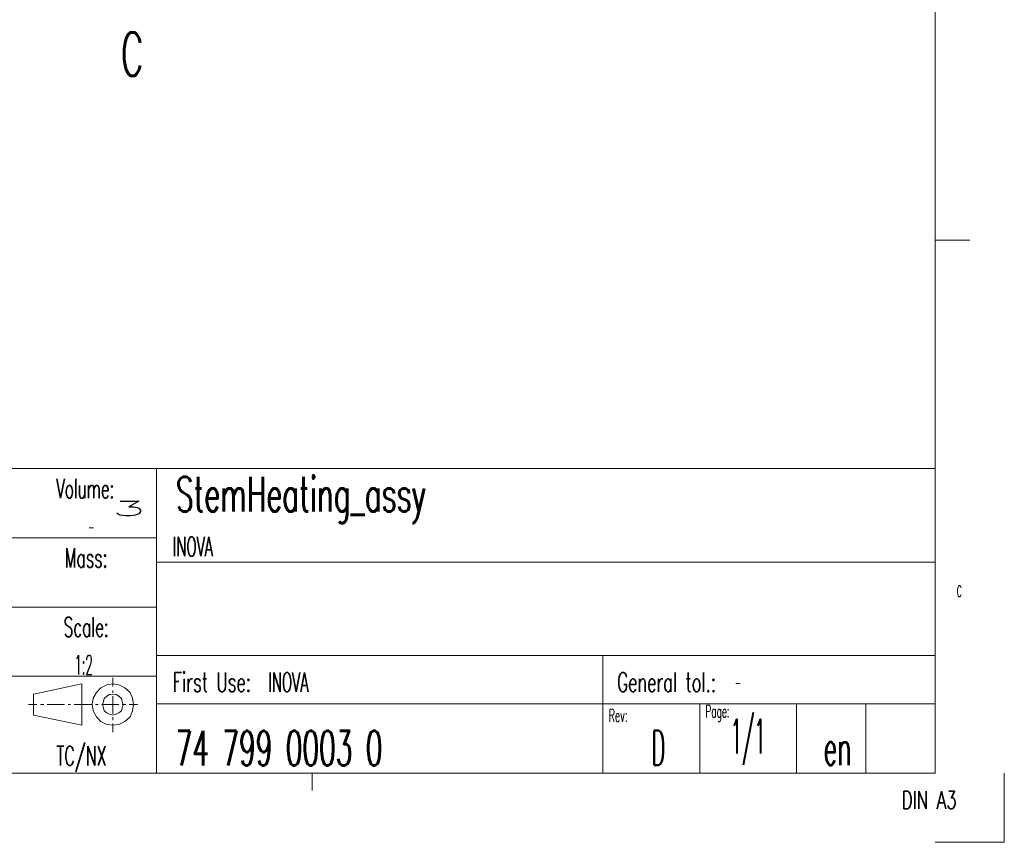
# Model space of a CAD drawing. Header units: millimetres. Extents: x 0 to 420, y 0 to 297.
# Tile 5 of 9: x 278 to 420, y 0 to 119. Entities that reach past the tile are written whole.
import ezdxf

# ---------------------------------------------------------------- set-up
doc = ezdxf.new("R2010")
doc.units = ezdxf.units.MM
doc.layers.add('1', color=7, linetype='Continuous', true_color=0xffffff)
doc.layers.add('30', color=7, linetype='Continuous', true_color=0xffffff)
doc.styles.add('din', font='simplex.shx')

# ---------------------------------------------------------------- blocks, each defined once
blk = doc.blocks.new('EUROPROJ1')
at = {"layer": '30', "color": 81, "linetype": 'Continuous', "lineweight": 13}
for p, q in [((0.7717, 1), (0.7717, 0.8425)), ((0.4882, 0.8898), (0.0472, 0.7008)), ((0.4882, 0.126), (0.4882, 0.8898)), ((0.6614, 0.8189), (0.622, 0.7323)), ((0.7165, 0.874), (0.6614, 0.8189)), ((0.7717, 0.8898), (0.7165, 0.874)), ((0.8268, 0.874), (0.7717, 0.8898)), ((0.8819, 0.8189), (0.8268, 0.874)), ((0.9291, 0.7323), (0.8819, 0.8189)), ((0.622, 0.7323), (0.5906, 0.6299)), ((0.7717, 0.7717), (0.7717, 0.7244)), ((0.9528, 0.6299), (0.9291, 0.7323)), ((0.0472, 0.315), (0.0472, 0.7008)), ((0.5906, 0.6299), (0.5827, 0.5118)), ((0.7165, 0.6614), (0.6929, 0.622)), ((0.7402, 0.6929), (0.7165, 0.6614)), ((0.7717, 0.7008), (0.7402, 0.6929)), ((0.8031, 0.6929), (0.7717, 0.7008)), ((0.7717, 0.6614), (0.7717, 0.3386)), ((0.8268, 0.6614), (0.8031, 0.6929)), ((0.8504, 0.622), (0.8268, 0.6614)), ((0.9606, 0.5118), (0.9528, 0.6299)), ((0.685, 0.5669), (0.6772, 0.5118)), ((0.6929, 0.622), (0.685, 0.5669)), ((0.8583, 0.5669), (0.8504, 0.622)), ((0.8661, 0.5118), (0.8583, 0.5669)), ((0, 0.5118), (0.0787, 0.5118)), ((0.1102, 0.5118), (0.1417, 0.5118)), ((0.1732, 0.5118), (0.3307, 0.5118)), ((0.3622, 0.5118), (0.3858, 0.5118)), ((0.4173, 0.5118), (0.5827, 0.5118)), ((0.5827, 0.5118), (0.5906, 0.3937)), ((0.6142, 0.5118), (0.6378, 0.5118)), ((0.6693, 0.5118), (0.8268, 0.5118)), ((0.6772, 0.5118), (0.685, 0.4488)), ((0.8583, 0.5118), (0.8898, 0.5118)), ((0.8583, 0.4488), (0.8661, 0.5118)), ((0.9213, 0.5118), (1, 0.5118)), ((0.9528, 0.3937), (0.9606, 0.5118)), ((0.5906, 0.3937), (0.622, 0.2835)), ((0.685, 0.4488), (0.6929, 0.3937)), ((0.6929, 0.3937), (0.7165, 0.3543)), ((0.8268, 0.3543), (0.8504, 0.3937)), ((0.8504, 0.3937), (0.8583, 0.4488)), ((0.9291, 0.2835), (0.9528, 0.3937)), ((0.4882, 0.126), (0.0472, 0.315)), ((0.622, 0.2835), (0.6614, 0.1969)), ((0.7165, 0.3543), (0.7402, 0.3307)), ((0.7402, 0.3307), (0.7717, 0.315)), ((0.7717, 0.315), (0.8031, 0.3307)), ((0.7717, 0.2756), (0.7717, 0.2205)), ((0.8031, 0.3307), (0.8268, 0.3543)), ((0.8819, 0.1969), (0.9291, 0.2835)), ((0.6614, 0.1969), (0.7165, 0.1417)), ((0.8268, 0.1417), (0.8819, 0.1969)), ((0.7165, 0.1417), (0.7717, 0.126)), ((0.7717, 0.1575), (0.7717, 0)), ((0.7717, 0.126), (0.8268, 0.1417))]:
    blk.add_line(p, q, dxfattribs=at)

msp = doc.modelspace()

# ---------------------------------------------------------------- linework, layer by layer
at = {"layer": '30', "color": 251, "linetype": 'Continuous', "lineweight": 18}
for p, q in [((410, 10), (410, 287)), ((230, 54), (410, 54)), ((297.5, 54), (297.5, 10)), ((410, 10), (410, 54)), ((297.5, 20), (410, 20)), ((362, 20), (362, 10)), ((362, 20), (362, 10)), ((376, 20), (376, 10)), ((390, 20), (390, 10)), ((20, 10), (410, 10)), ((230, 10), (410, 10))]:
    msp.add_line(p, q, dxfattribs=at)
at = {"layer": '30', "color": 251, "linetype": 'Continuous', "lineweight": 13}
for p, q in [((410, 87), (415, 87)), ((230, 44), (297.5, 44)), ((297.5, 40.5), (410, 40.5)), ((230, 34), (297.5, 34)), ((297.5, 27), (410, 27)), ((362, 27), (362, 20)), ((230, 24), (297.5, 24)), ((400, 20), (400, 10)), ((400, 20), (400, 10)), ((320, 7.5), (320, 10)), ((420, 10), (420, 0)), ((410, 0), (420, 0))]:
    msp.add_line(p, q, dxfattribs=at)

# ---------------------------------------------------------------- block references
at = {"layer": '30', "color": 81, "linetype": 'Continuous', "lineweight": 13, "xscale": 15.81460452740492, "yscale": 7.813720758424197}
msp.add_blockref('EUROPROJ1', (279, 15.93), dxfattribs=at)

# ---------------------------------------------------------------- texts
at = {"layer": '1', "color": 132, "linetype": 'Continuous', "lineweight": 18, "insert": (292.35, 110.78), "char_height": 6.25, "attachment_point": 7, "line_spacing_factor": 0.843373, "style": 'din'}
msp.add_mtext('\\W0.5833;C', dxfattribs=at)
at = {"layer": '30', "color": 111, "linetype": 'Continuous', "lineweight": 13, "line_spacing_factor": 0.843373, "style": 'din'}
for s, insert, char_height, attachment_point in [('\\W2.7150;{\\A1;\\H.75x;\\S3^  ;}', (291.06, 44.24), 2.8, 7), ('\\W0.2983;-', (288.55, 44.24), 2.8, 9), ('\\W0.5506;INOVA', (299.87, 41.33), 2.8, 7), ('\\W1.0000;', (288.43, 34.24), 2.8, 9), ('\\W1.0000;', (291.06, 34.23), 2.8, 7), ('\\W0.4398;1:2', (286.99, 24.25), 2.8, 8), ('\\W1.0000;', (299.86, 27.84), 2.8, 7), ('\\W0.5506;INOVA', (313.66, 21.75), 2.8, 7), ('\\W0.2983;-', (381.07, 21.73), 2.8, 7), ('\\W1.0000;', (405, 11.14), 5, 8)]:
    msp.add_mtext(s, dxfattribs=dict(at, insert=insert, char_height=char_height, attachment_point=attachment_point))
at = {"layer": '30', "color": 251, "linetype": 'Continuous', "lineweight": 13, "attachment_point": 7, "line_spacing_factor": 0.843373, "style": 'din'}
for s, insert, char_height in [('\\W0.5728;Volume:', (283.03, 49.71), 2.8), ('\\W0.5930;Mass:', (284.25, 39.71), 2.8), ('\\W0.4156;c', (413.1, 35.46), 2.5), ('\\W0.5825;Scale:', (284.11, 29.71), 2.8), ('\\W0.6239;First Use:', (299.86, 21.75), 2.8), ('\\W0.6221;General tol.:', (364.08, 21.74), 2.8), ('\\W0.5487;Rev:', (362.85, 17.43), 1.8), ('\\W0.5218;Page:', (376.82, 17.43), 1.8), ('\\W0.5071;en', (393.88, 11.14), 5), ('\\W0.5993;TC/NX', (283.05, 10.16), 2.8), ('\\W0.6961;DIN A3', (405.17, 4.85), 2.54)]:
    msp.add_mtext(s, dxfattribs=dict(at, insert=insert, char_height=char_height))
at = {"layer": '30', "color": 111, "linetype": 'Continuous', "lineweight": 18, "char_height": 5, "line_spacing_factor": 0.843373, "style": 'din'}
for s, insert, attachment_point in [('\\W0.5977;StemHeating_assy', (300.32, 46.13), 7), ('\\W1.0000;', (300.3, 32.63), 7), ('\\W0.5616;74 799 0003 0', (300.3, 11.11), 7), ('\\W0.4375;D', (369.05, 11.15), 7), ('\\W0.3838;1/1', (382.99, 11.15), 8)]:
    msp.add_mtext(s, dxfattribs=dict(at, insert=insert, attachment_point=attachment_point))
at = {"layer": '30', "color": 81, "linetype": 'Continuous', "lineweight": 13, "insert": (279.6, 17.62), "char_height": 3, "attachment_point": 7, "line_spacing_factor": 0.843373, "style": 'din'}
msp.add_mtext('\\W0.5266;          ', dxfattribs=at)

doc.saveas('drawing.dxf')
